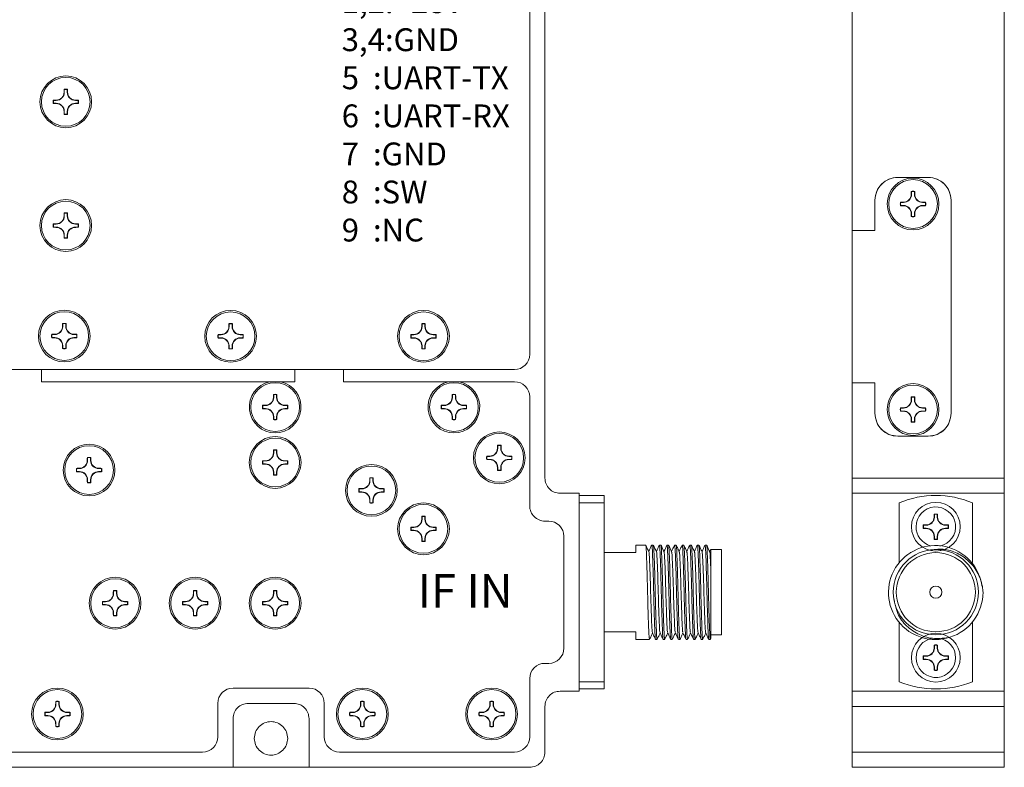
# Model space of a CAD drawing. Header units: millimetres. Extents: x 2112 to 2532, y 896 to 1193.
# Tile 6 of 10: x 2332 to 2397, y 1010 to 1059. Entities that reach past the tile are written whole.
import ezdxf

# ---------------------------------------------------------------- set-up
doc = ezdxf.new("R2010")
doc.units = ezdxf.units.MM
doc.styles.get("Standard").update_dxf_attribs({"font": 'arial.ttf'})

# ---------------------------------------------------------------- blocks, each defined once
blk = doc.blocks.new('M1.6')
at = {"color": 7, "linetype": 'Continuous', "lineweight": 15}
for p, q in [((272.279, 206.728), (272.279, 206.548)), ((272.473, 206.728), (272.473, 206.548)), ((271.565, 206.014), (271.748, 206.015)), ((271.565, 205.82), (271.748, 205.819)), ((273.187, 206.014), (273.004, 206.015)), ((273.187, 205.82), (273.004, 205.819)), ((272.279, 205.106), (272.279, 205.286)), ((272.473, 205.106), (272.473, 205.286))]:
    blk.add_line(p, q, dxfattribs=at)
at = {"color": 7, "linetype": 'Continuous', "lineweight": 15, "flags": 128}
for points in [[(272.261, 206.743), (272.261, 206.719), (272.261, 206.695), (272.26, 206.671), (272.26, 206.646), (272.26, 206.622), (272.26, 206.597), (272.259, 206.572), (272.259, 206.548)], [(272.49, 206.743), (272.491, 206.719), (272.491, 206.695), (272.491, 206.671), (272.491, 206.646), (272.492, 206.622), (272.492, 206.597), (272.492, 206.572), (272.492, 206.548)], [(271.549, 206.031), (271.574, 206.032), (271.598, 206.032), (271.623, 206.033), (271.648, 206.033), (271.673, 206.033), (271.698, 206.034), (271.723, 206.034), (271.748, 206.034)], [(271.549, 205.802), (271.574, 205.802), (271.598, 205.801), (271.623, 205.801), (271.648, 205.801), (271.673, 205.8), (271.698, 205.8), (271.723, 205.8), (271.748, 205.799)], [(273.202, 206.031), (273.178, 206.032), (273.153, 206.032), (273.129, 206.033), (273.104, 206.033), (273.079, 206.033), (273.054, 206.034), (273.029, 206.034), (273.004, 206.034)], [(273.202, 205.802), (273.178, 205.802), (273.153, 205.801), (273.129, 205.801), (273.104, 205.801), (273.079, 205.8), (273.054, 205.8), (273.029, 205.8), (273.004, 205.799)], [(272.261, 205.09), (272.261, 205.114), (272.261, 205.139), (272.26, 205.163), (272.26, 205.187), (272.26, 205.212), (272.26, 205.237), (272.259, 205.261), (272.259, 205.286)], [(272.49, 205.09), (272.491, 205.114), (272.491, 205.139), (272.491, 205.163), (272.491, 205.187), (272.492, 205.212), (272.492, 205.237), (272.492, 205.261), (272.492, 205.286)]]:
    blk.add_lwpolyline(points, dxfattribs=at)
at = {"color": 7, "linetype": 'Continuous', "lineweight": 15}
blk.add_circle((272.376, 205.917), 1.6, dxfattribs=at)
for centre, radius, start, end in [((271.746, 206.548), 0.533, 270.2329, 0), ((272.376, 205.917), 0.835, 82.11271, 97.88729), ((272.376, 205.917), 0.817, 83.19224, 96.80776), ((273.006, 206.548), 0.533, 180, 269.7671), ((272.376, 205.917), 0.835, 172.10895, 187.89105), ((272.376, 205.917), 0.817, 173.18394, 186.81606), ((271.746, 205.286), 0.533, 0, 89.7671), ((273.006, 205.286), 0.533, 90.2329, 180), ((272.376, 205.917), 0.817, 353.18394, 6.81606), ((272.376, 205.917), 0.835, 352.10895, 7.89105), ((272.376, 205.917), 0.835, 262.11271, 277.88729), ((272.376, 205.917), 0.817, 263.19224, 276.80776)]:
    blk.add_arc(centre, radius, start, end, dxfattribs=at)
for points in [[(272.259, 206.548), (272.258, 206.416), (272.203, 206.282), (272.013, 206.091), (271.88, 206.036), (271.748, 206.034)], [(272.492, 206.548), (272.494, 206.416), (272.548, 206.282), (272.738, 206.091), (272.872, 206.036), (273.004, 206.034)], [(272.259, 205.286), (272.258, 205.418), (272.203, 205.551), (272.013, 205.742), (271.88, 205.798), (271.748, 205.799)], [(273.004, 205.799), (272.872, 205.798), (272.739, 205.742), (272.548, 205.552), (272.494, 205.418), (272.492, 205.286)]]:
    blk.add_open_spline(points, degree=3, knots=[0, 0, 0, 0, 0.5, 0.5, 1, 1, 1, 1], dxfattribs=at)
for points in [[(272.279, 206.728), (272.273, 206.733), (272.267, 206.738), (272.261, 206.743)], [(272.473, 206.728), (272.479, 206.733), (272.484, 206.738), (272.49, 206.743)], [(271.565, 206.014), (271.56, 206.02), (271.554, 206.026), (271.549, 206.031)], [(271.565, 205.82), (271.56, 205.814), (271.554, 205.808), (271.549, 205.802)], [(273.187, 206.014), (273.192, 206.02), (273.197, 206.026), (273.202, 206.031)], [(273.187, 205.82), (273.192, 205.814), (273.197, 205.808), (273.202, 205.802)], [(272.279, 205.106), (272.273, 205.101), (272.267, 205.095), (272.261, 205.09)], [(272.473, 205.106), (272.479, 205.101), (272.484, 205.095), (272.49, 205.09)]]:
    blk.add_open_spline(points, degree=3, dxfattribs=at)

msp = doc.modelspace()

# ---------------------------------------------------------------- linework, layer by layer
at = {"color": 7, "linetype": 'Continuous', "lineweight": 15}
for p, q in [((2366.595, 1078.662), (2366.595, 1028.662)), ((2386.79, 1044.912), (2386.79, 1078.662)), ((2396.79, 1028.662), (2396.79, 1078.662)), ((2365.595, 1077.662), (2365.595, 1036.787)), ((2391.79, 1048.412), (2389.79, 1048.412)), ((2388.29, 1046.912), (2388.29, 1044.912)), ((2393.29, 1032.912), (2393.29, 1046.912)), ((2386.79, 1044.912), (2388.29, 1044.912)), ((2386.79, 1044.912), (2386.79, 1034.912)), ((2298.595, 1035.787), (2364.595, 1035.787)), ((2333.505, 1035.787), (2330.415, 1035.787)), ((2333.505, 1035.787), (2350.155, 1035.787)), ((2333.505, 1034.987), (2333.505, 1035.787)), ((2350.155, 1035.787), (2350.155, 1034.987)), ((2353.354, 1035.787), (2350.155, 1035.787)), ((2353.354, 1035.787), (2353.354, 1034.987)), ((2364.595, 1035.787), (2353.354, 1035.787)), ((2350.155, 1034.987), (2333.505, 1034.987)), ((2348.509, 1034.987), (2333.505, 1034.987)), ((2350.155, 1034.987), (2349.22, 1034.987)), ((2353.354, 1034.987), (2364.595, 1034.987)), ((2360.259, 1034.987), (2353.354, 1034.987)), ((2364.595, 1034.987), (2360.969, 1034.987)), ((2388.29, 1034.912), (2386.79, 1034.912)), ((2386.79, 1028.662), (2386.79, 1034.912)), ((2388.29, 1034.912), (2388.29, 1032.912)), ((2365.595, 1033.987), (2365.595, 1026.833)), ((2389.79, 1031.412), (2391.79, 1031.412)), ((2396.79, 1028.662), (2386.79, 1028.662)), ((2368.845, 1027.662), (2367.595, 1027.662)), ((2368.845, 1027.662), (2368.845, 1014.662)), ((2370.495, 1027.512), (2368.845, 1027.512)), ((2368.845, 1027.041), (2370.495, 1027.041)), ((2370.495, 1027.512), (2370.495, 1027.041)), ((2370.495, 1027.041), (2370.495, 1023.124)), ((2386.79, 1014.662), (2386.79, 1027.662)), ((2386.79, 1027.662), (2396.79, 1027.662)), ((2389.89, 1027.041), (2389.89, 1023.124)), ((2394.69, 1023.124), (2394.69, 1027.041)), ((2396.79, 1014.662), (2396.79, 1027.662)), ((2366.595, 1025.833), (2366.845, 1025.833)), ((2366.845, 1025.833), (2366.595, 1025.833)), ((2367.845, 1024.833), (2367.845, 1017.49)), ((2373.22, 1024.262), (2372.573, 1024.262)), ((2372.573, 1024.262), (2372.573, 1023.762)), ((2373.72, 1024.262), (2373.619, 1024.262)), ((2374.22, 1024.262), (2374.119, 1024.262)), ((2374.72, 1024.262), (2374.619, 1024.262)), ((2375.22, 1024.262), (2375.119, 1024.262)), ((2375.72, 1024.262), (2375.619, 1024.262)), ((2376.22, 1024.262), (2376.119, 1024.262)), ((2376.72, 1024.262), (2376.619, 1024.262)), ((2377.22, 1024.262), (2377.119, 1024.262)), ((2377.481, 1023.967), (2377.42, 1023.835)), ((2378.195, 1023.962), (2377.495, 1023.962)), ((2377.495, 1023.923), (2377.495, 1020.745)), ((2378.195, 1021.162), (2378.195, 1023.962)), ((2372.573, 1023.762), (2370.495, 1023.762)), ((2390.602, 1023.762), (2390.672, 1023.762)), ((2370.495, 1023.124), (2370.495, 1019.2)), ((2378.195, 1018.362), (2378.195, 1021.162)), ((2389.573, 1020.557), (2389.521, 1020.745)), ((2370.495, 1019.2), (2370.495, 1015.283)), ((2389.89, 1019.2), (2389.89, 1015.283)), ((2394.69, 1015.283), (2394.69, 1019.2)), ((2370.495, 1018.562), (2372.573, 1018.562)), ((2372.573, 1018.562), (2372.573, 1018.062)), ((2372.573, 1018.062), (2373.47, 1018.062)), ((2373.869, 1018.062), (2373.97, 1018.062)), ((2374.369, 1018.062), (2374.47, 1018.062)), ((2374.869, 1018.062), (2374.97, 1018.062)), ((2375.369, 1018.062), (2375.47, 1018.062)), ((2375.869, 1018.062), (2375.97, 1018.062)), ((2376.369, 1018.062), (2376.47, 1018.062)), ((2376.869, 1018.062), (2376.97, 1018.062)), ((2377.369, 1018.062), (2377.47, 1018.062)), ((2377.476, 1018.071), (2377.509, 1018.142)), ((2377.495, 1018.362), (2378.195, 1018.362)), ((2366.845, 1016.49), (2366.595, 1016.49)), ((2365.595, 1015.494), (2365.595, 1011.662)), ((2351.095, 1014.862), (2346.095, 1014.862)), ((2370.495, 1015.283), (2368.845, 1015.283)), ((2368.845, 1014.812), (2370.495, 1014.812)), ((2370.495, 1015.283), (2370.495, 1014.812)), ((2367.595, 1014.662), (2368.845, 1014.662)), ((2396.79, 1014.662), (2386.79, 1014.662)), ((2345.095, 1013.862), (2345.095, 1011.662)), ((2350.095, 1013.862), (2347.095, 1013.862)), ((2352.095, 1011.662), (2352.095, 1013.862)), ((2366.595, 1013.662), (2366.595, 1010.662)), ((2386.79, 1013.662), (2396.79, 1013.662)), ((2386.79, 1010.662), (2386.79, 1013.662)), ((2396.79, 1010.662), (2396.79, 1013.662)), ((2346.095, 1012.862), (2346.095, 1009.662)), ((2351.095, 1009.662), (2351.095, 1012.862)), ((2344.095, 1010.662), (2308.095, 1010.662)), ((2364.595, 1010.662), (2353.095, 1010.662)), ((2396.79, 1010.662), (2386.79, 1010.662)), ((2346.095, 1009.662), (2306.095, 1009.662)), ((2346.095, 1009.662), (2351.095, 1009.662)), ((2365.595, 1009.662), (2351.095, 1009.662)), ((2386.79, 1009.662), (2396.79, 1009.662))]:
    msp.add_line(p, q, dxfattribs=at)
for centre, radius in [((2335.105, 1053.372), 1.7), ((2390.79, 1046.662), 1.7), ((2335.105, 1045.246), 1.7), ((2335.005, 1037.987), 1.7), ((2345.937, 1037.974), 1.7), ((2358.614, 1037.974), 1.7), ((2390.79, 1033.162), 1.7), ((2363.595, 1029.987), 1.7), ((2348.865, 1029.683), 1.7), ((2336.636, 1029.183), 1.7), ((2355.195, 1027.849), 1.7), ((2358.614, 1025.324), 1.7), ((2392.29, 1021.162), 2.8), ((2392.29, 1021.162), 2.6), ((2338.345, 1020.442), 1.7), ((2343.605, 1020.442), 1.7), ((2348.865, 1020.442), 1.7), ((2392.29, 1021.162), 0.4), ((2334.555, 1013.162), 1.7), ((2354.595, 1013.162), 1.7), ((2363.095, 1013.162), 1.7)]:
    msp.add_circle(centre, radius, dxfattribs=at)
for centre, radius, start, end in [((2389.79, 1046.912), 1.5, 90, 180), ((2391.79, 1046.912), 1.5, 0, 90), ((2364.595, 1036.787), 1, 270, 0), ((2348.865, 1033.324), 1.7, 102.06449, 77.93547), ((2360.614, 1033.324), 1.7, 102.06445, 77.93555), ((2364.595, 1033.987), 1, 0, 90), ((2389.79, 1032.912), 1.5, 180, 270), ((2391.79, 1032.912), 1.5, 270, 0), ((2392.29, 1021.162), 6.35, 67.79307, 112.20693), ((2366.595, 1026.833), 1, 179.99968, 270.00032), ((2392.29, 1025.462), 1.3, 281.73059, 180), ((2366.845, 1024.833), 1, 0, 90), ((2392.29, 1025.462), 1.3, 180, 253.48524), ((2392.263, 1021.141), 3.088, 7.66711, 288.05866), ((2392.29, 1021.162), 3.1, 287.4576, 0), ((2392.29, 1016.862), 1.3, 100.65424, 180), ((2392.29, 1016.862), 1.3, 180, 73.33916), ((2366.845, 1017.49), 1, 270, 0), ((2366.595, 1015.49), 1, 90, 179.7545), ((2346.095, 1013.862), 1, 90, 180), ((2351.095, 1013.862), 1, 0, 90), ((2392.29, 1021.162), 6.35, 247.79307, 292.20693), ((2344.095, 1011.662), 1, 270, 0), ((2353.095, 1011.662), 1, 180, 270), ((2364.595, 1011.662), 1, 270, 0)]:
    msp.add_arc(centre, radius, start, end, dxfattribs=at)
for points, knots in [([(2389.79, 1048.412), (2389.594, 1048.389), (2389.2, 1048.344), (2388.705, 1047.997), (2388.358, 1047.501), (2388.313, 1047.108), (2388.29, 1046.912)], [0, 0, 0, 0, 0.25, 0.500003, 0.750001, 1, 1, 1, 1]), ([(2393.29, 1046.912), (2393.268, 1047.108), (2393.223, 1047.501), (2392.876, 1047.997), (2392.38, 1048.344), (2391.987, 1048.389), (2391.79, 1048.412)], [0, 0, 0, 0, 0.250001, 0.5, 0.749999, 1, 1, 1, 1]), ([(2348.509, 1034.987), (2348.677, 1034.987), (2348.915, 1034.987), (2349.15, 1034.987), (2349.22, 1034.987)], [0, 0, 0, 0, 0.704776, 1, 1, 1, 1]), ([(2360.259, 1034.987), (2360.427, 1034.987), (2360.665, 1034.987), (2360.9, 1034.987), (2360.969, 1034.987)], [0, 0, 0, 0, 0.70478, 1, 1, 1, 1]), ([(2388.29, 1032.912), (2388.313, 1032.715), (2388.358, 1032.322), (2388.705, 1031.826), (2389.2, 1031.479), (2389.594, 1031.434), (2389.79, 1031.412)], [0, 0, 0, 0, 0.249998, 0.499998, 0.75, 1, 1, 1, 1]), ([(2391.79, 1031.412), (2391.987, 1031.434), (2392.38, 1031.479), (2392.876, 1031.826), (2393.223, 1032.322), (2393.268, 1032.715), (2393.29, 1032.912)], [0, 0, 0, 0, 0.250001, 0.499999, 0.749999, 1, 1, 1, 1]), ([(2367.595, 1027.662), (2367.463, 1027.677), (2367.201, 1027.707), (2366.871, 1027.938), (2366.64, 1028.269), (2366.61, 1028.531), (2366.595, 1028.662)], [0, 0, 0, 0, 0.249998, 0.499997, 0.75, 1, 1, 1, 1]), ([(2386.79, 1027.662), (2386.79, 1027.677), (2386.79, 1027.707), (2386.79, 1027.938), (2386.79, 1028.269), (2386.79, 1028.531), (2386.79, 1028.662)], [0, 0, 0, 0, 0.25, 0.499998, 0.75, 1, 1, 1, 1]), ([(2396.79, 1028.662), (2396.79, 1028.531), (2396.79, 1028.269), (2396.79, 1027.938), (2396.79, 1027.707), (2396.79, 1027.677), (2396.79, 1027.662)], [0, 0, 0, 0, 0.25, 0.500002, 0.75, 1, 1, 1, 1]), ([(2373.22, 1024.222), (2373.223, 1024.233), (2373.235, 1024.275), (2373.256, 1023.986), (2373.281, 1023.386), (2373.31, 1022.512), (2373.331, 1021.724), (2373.35, 1020.923), (2373.37, 1020.116), (2373.399, 1019.186), (2373.426, 1018.491), (2373.448, 1018.098), (2373.463, 1018.1), (2373.47, 1018.102)], [0, 0, 0, 0, 0.037003, 0.144416, 0.25182, 0.359222, 0.466634, 0.499999, 0.607393, 0.714787, 0.8222, 0.929603, 1, 1, 1, 1]), ([(2373.425, 1023.824), (2373.391, 1023.896), (2373.324, 1024.041), (2373.257, 1024.185), (2373.224, 1024.257)], [0, 0, 0, 0, 0.499939, 1, 1, 1, 1]), ([(2373.614, 1024.256), (2373.581, 1024.183), (2373.516, 1024.043), (2373.451, 1023.903), (2373.42, 1023.835)], [0, 0, 0, 0, 0.518853, 1, 1, 1, 1]), ([(2373.663, 1018.503), (2373.654, 1018.554), (2373.636, 1018.654), (2373.612, 1019.152), (2373.584, 1019.85), (2373.557, 1020.698), (2373.533, 1021.593), (2373.506, 1022.441), (2373.478, 1023.158), (2373.454, 1023.625), (2373.435, 1023.845), (2373.426, 1023.816), (2373.425, 1023.814)], [0, 0, 0, 0, 0.110452, 0.218114, 0.330252, 0.442002, 0.549535, 0.661151, 0.773386, 0.881125, 0.992066, 1, 1, 1, 1]), ([(2373.869, 1018.102), (2373.866, 1018.091), (2373.854, 1018.049), (2373.833, 1018.337), (2373.808, 1018.937), (2373.779, 1019.811), (2373.758, 1020.599), (2373.739, 1021.401), (2373.719, 1022.208), (2373.69, 1023.138), (2373.663, 1023.833), (2373.641, 1024.226), (2373.626, 1024.223), (2373.619, 1024.222)], [0, 0, 0, 0, 0.037002, 0.144416, 0.25182, 0.359221, 0.466635, 0.5, 0.607394, 0.714787, 0.822201, 0.929603, 1, 1, 1, 1]), ([(2373.72, 1024.222), (2373.723, 1024.233), (2373.735, 1024.275), (2373.756, 1023.986), (2373.781, 1023.386), (2373.81, 1022.512), (2373.831, 1021.724), (2373.85, 1020.923), (2373.87, 1020.116), (2373.899, 1019.186), (2373.926, 1018.491), (2373.948, 1018.098), (2373.963, 1018.1), (2373.97, 1018.102)], [0, 0, 0, 0, 0.037003, 0.144416, 0.25182, 0.359222, 0.466634, 0.499999, 0.607393, 0.714787, 0.8222, 0.929603, 1, 1, 1, 1]), ([(2373.925, 1023.823), (2373.892, 1023.895), (2373.825, 1024.039), (2373.758, 1024.184), (2373.725, 1024.256)], [0, 0, 0, 0, 0.499945, 1, 1, 1, 1]), ([(2374.114, 1024.256), (2374.081, 1024.184), (2374.016, 1024.044), (2373.951, 1023.904), (2373.92, 1023.835)], [0, 0, 0, 0, 0.510953, 1, 1, 1, 1]), ([(2374.165, 1018.514), (2374.164, 1018.511), (2374.154, 1018.49), (2374.136, 1018.685), (2374.113, 1019.122), (2374.085, 1019.823), (2374.058, 1020.665), (2374.034, 1021.56), (2374.007, 1022.412), (2373.979, 1023.135), (2373.955, 1023.611), (2373.936, 1023.839), (2373.926, 1023.813), (2373.925, 1023.811)], [0, 0, 0, 0, 0.016711, 0.114876, 0.221754, 0.33303, 0.444152, 0.550978, 0.6617, 0.773269, 0.880377, 0.990393, 1, 1, 1, 1]), ([(2374.369, 1018.102), (2374.366, 1018.091), (2374.354, 1018.049), (2374.333, 1018.337), (2374.308, 1018.937), (2374.279, 1019.811), (2374.258, 1020.599), (2374.239, 1021.401), (2374.219, 1022.208), (2374.19, 1023.138), (2374.163, 1023.833), (2374.141, 1024.226), (2374.126, 1024.223), (2374.119, 1024.222)], [0, 0, 0, 0, 0.037002, 0.144416, 0.25182, 0.359221, 0.466635, 0.5, 0.607394, 0.714787, 0.822201, 0.929603, 1, 1, 1, 1]), ([(2374.22, 1024.222), (2374.223, 1024.233), (2374.235, 1024.275), (2374.256, 1023.986), (2374.281, 1023.386), (2374.31, 1022.512), (2374.331, 1021.724), (2374.35, 1020.923), (2374.37, 1020.116), (2374.399, 1019.186), (2374.426, 1018.491), (2374.448, 1018.098), (2374.463, 1018.1), (2374.47, 1018.102)], [0, 0, 0, 0, 0.037003, 0.144416, 0.25182, 0.359222, 0.466634, 0.499999, 0.607393, 0.714787, 0.8222, 0.929603, 1, 1, 1, 1]), ([(2374.425, 1023.824), (2374.391, 1023.896), (2374.324, 1024.041), (2374.257, 1024.185), (2374.224, 1024.257)], [0, 0, 0, 0, 0.499953, 1, 1, 1, 1]), ([(2374.615, 1024.256), (2374.581, 1024.184), (2374.516, 1024.044), (2374.451, 1023.903), (2374.42, 1023.836)], [0, 0, 0, 0, 0.515535, 1, 1, 1, 1]), ([(2374.662, 1018.532), (2374.659, 1018.534), (2374.648, 1018.539), (2374.63, 1018.785), (2374.608, 1019.244), (2374.583, 1019.887), (2374.559, 1020.636), (2374.538, 1021.426), (2374.514, 1022.195), (2374.489, 1022.883), (2374.466, 1023.408), (2374.446, 1023.742), (2374.431, 1023.785), (2374.425, 1023.805)], [0, 0, 0, 0, 0.038072, 0.135591, 0.232009, 0.33216, 0.431817, 0.52757, 0.626093, 0.726576, 0.824622, 0.92064, 1, 1, 1, 1]), ([(2374.869, 1018.102), (2374.866, 1018.091), (2374.854, 1018.049), (2374.833, 1018.337), (2374.808, 1018.937), (2374.779, 1019.811), (2374.758, 1020.599), (2374.739, 1021.401), (2374.719, 1022.208), (2374.69, 1023.138), (2374.663, 1023.833), (2374.641, 1024.226), (2374.626, 1024.223), (2374.619, 1024.222)], [0, 0, 0, 0, 0.037002, 0.144416, 0.25182, 0.359221, 0.466635, 0.5, 0.607394, 0.714787, 0.822201, 0.929603, 1, 1, 1, 1]), ([(2374.72, 1024.222), (2374.723, 1024.233), (2374.735, 1024.275), (2374.756, 1023.986), (2374.781, 1023.386), (2374.81, 1022.512), (2374.831, 1021.724), (2374.85, 1020.923), (2374.87, 1020.116), (2374.899, 1019.186), (2374.926, 1018.491), (2374.948, 1018.098), (2374.963, 1018.1), (2374.97, 1018.102)], [0, 0, 0, 0, 0.037003, 0.144416, 0.25182, 0.359222, 0.466634, 0.499999, 0.607393, 0.714787, 0.822201, 0.929603, 1, 1, 1, 1]), ([(2374.925, 1023.823), (2374.892, 1023.895), (2374.825, 1024.04), (2374.758, 1024.184), (2374.725, 1024.256)], [0, 0, 0, 0, 0.499935, 1, 1, 1, 1]), ([(2375.115, 1024.257), (2375.081, 1024.185), (2375.016, 1024.044), (2374.951, 1023.904), (2374.92, 1023.836)], [0, 0, 0, 0, 0.515019, 1, 1, 1, 1]), ([(2375.369, 1018.102), (2375.366, 1018.091), (2375.354, 1018.049), (2375.333, 1018.337), (2375.308, 1018.937), (2375.279, 1019.811), (2375.258, 1020.599), (2375.239, 1021.401), (2375.219, 1022.208), (2375.19, 1023.138), (2375.163, 1023.833), (2375.141, 1024.226), (2375.126, 1024.223), (2375.119, 1024.222)], [0, 0, 0, 0, 0.0370025, 0.1444159, 0.25182, 0.3592212, 0.4666347, 0.4999997, 0.6073936, 0.7147868, 0.8222006, 0.9296031, 1, 1, 1, 1]), ([(2375.22, 1024.222), (2375.223, 1024.233), (2375.235, 1024.275), (2375.256, 1023.986), (2375.281, 1023.386), (2375.31, 1022.512), (2375.331, 1021.724), (2375.35, 1020.923), (2375.37, 1020.116), (2375.399, 1019.186), (2375.426, 1018.491), (2375.448, 1018.098), (2375.463, 1018.1), (2375.47, 1018.102)], [0, 0, 0, 0, 0.037003, 0.144416, 0.25182, 0.359222, 0.466634, 0.499999, 0.607393, 0.714787, 0.822201, 0.929603, 1, 1, 1, 1]), ([(2375.425, 1023.824), (2375.391, 1023.896), (2375.324, 1024.041), (2375.258, 1024.185), (2375.224, 1024.257)], [0, 0, 0, 0, 0.499944, 1, 1, 1, 1]), ([(2375.615, 1024.257), (2375.582, 1024.185), (2375.516, 1024.045), (2375.451, 1023.904), (2375.42, 1023.835)], [0, 0, 0, 0, 0.511838, 1, 1, 1, 1]), ([(2375.869, 1018.102), (2375.866, 1018.091), (2375.854, 1018.049), (2375.833, 1018.337), (2375.808, 1018.937), (2375.779, 1019.811), (2375.758, 1020.599), (2375.739, 1021.401), (2375.719, 1022.208), (2375.69, 1023.138), (2375.663, 1023.833), (2375.641, 1024.226), (2375.626, 1024.223), (2375.619, 1024.222)], [0, 0, 0, 0, 0.037002, 0.144416, 0.25182, 0.359221, 0.466635, 0.5, 0.607394, 0.714787, 0.822201, 0.929603, 1, 1, 1, 1]), ([(2375.72, 1024.222), (2375.723, 1024.233), (2375.735, 1024.275), (2375.756, 1023.986), (2375.781, 1023.386), (2375.81, 1022.512), (2375.831, 1021.724), (2375.85, 1020.923), (2375.87, 1020.116), (2375.899, 1019.186), (2375.926, 1018.491), (2375.948, 1018.098), (2375.963, 1018.1), (2375.97, 1018.102)], [0, 0, 0, 0, 0.037003, 0.144416, 0.25182, 0.359222, 0.466634, 0.499999, 0.607393, 0.714787, 0.822201, 0.929603, 1, 1, 1, 1]), ([(2375.925, 1023.823), (2375.892, 1023.895), (2375.825, 1024.04), (2375.758, 1024.184), (2375.724, 1024.256)], [0, 0, 0, 0, 0.499935, 1, 1, 1, 1]), ([(2376.115, 1024.257), (2376.081, 1024.184), (2376.016, 1024.044), (2375.951, 1023.903), (2375.92, 1023.835)], [0, 0, 0, 0, 0.5191363, 1, 1, 1, 1]), ([(2376.369, 1018.102), (2376.366, 1018.091), (2376.354, 1018.049), (2376.333, 1018.337), (2376.308, 1018.937), (2376.279, 1019.811), (2376.258, 1020.599), (2376.239, 1021.401), (2376.219, 1022.208), (2376.19, 1023.138), (2376.163, 1023.833), (2376.141, 1024.226), (2376.126, 1024.223), (2376.119, 1024.222)], [0, 0, 0, 0, 0.037002, 0.144416, 0.25182, 0.359221, 0.466635, 0.5, 0.607394, 0.714787, 0.822201, 0.929603, 1, 1, 1, 1]), ([(2376.22, 1024.222), (2376.223, 1024.233), (2376.235, 1024.275), (2376.256, 1023.986), (2376.281, 1023.386), (2376.31, 1022.512), (2376.331, 1021.724), (2376.35, 1020.923), (2376.37, 1020.116), (2376.399, 1019.186), (2376.426, 1018.491), (2376.448, 1018.098), (2376.463, 1018.1), (2376.47, 1018.102)], [0, 0, 0, 0, 0.037003, 0.144416, 0.25182, 0.359222, 0.466634, 0.499999, 0.607393, 0.714787, 0.8222, 0.929603, 1, 1, 1, 1]), ([(2376.425, 1023.824), (2376.391, 1023.896), (2376.325, 1024.04), (2376.258, 1024.185), (2376.224, 1024.257)], [0, 0, 0, 0, 0.49995, 1, 1, 1, 1]), ([(2376.615, 1024.257), (2376.582, 1024.185), (2376.517, 1024.045), (2376.452, 1023.904), (2376.42, 1023.835)], [0, 0, 0, 0, 0.510068, 1, 1, 1, 1]), ([(2376.869, 1018.102), (2376.866, 1018.091), (2376.854, 1018.049), (2376.833, 1018.337), (2376.808, 1018.937), (2376.779, 1019.811), (2376.758, 1020.599), (2376.739, 1021.401), (2376.719, 1022.208), (2376.69, 1023.138), (2376.663, 1023.833), (2376.641, 1024.226), (2376.626, 1024.223), (2376.619, 1024.222)], [0, 0, 0, 0, 0.037002, 0.144416, 0.25182, 0.359221, 0.466635, 0.5, 0.607394, 0.714787, 0.822201, 0.929603, 1, 1, 1, 1]), ([(2376.72, 1024.222), (2376.723, 1024.233), (2376.735, 1024.275), (2376.756, 1023.986), (2376.781, 1023.386), (2376.81, 1022.512), (2376.831, 1021.724), (2376.85, 1020.923), (2376.87, 1020.116), (2376.899, 1019.186), (2376.926, 1018.491), (2376.948, 1018.098), (2376.963, 1018.1), (2376.97, 1018.102)], [0, 0, 0, 0, 0.037003, 0.144416, 0.25182, 0.359222, 0.466634, 0.499999, 0.607393, 0.714787, 0.8222, 0.929603, 1, 1, 1, 1]), ([(2376.925, 1023.823), (2376.892, 1023.896), (2376.825, 1024.04), (2376.758, 1024.184), (2376.724, 1024.257)], [0, 0, 0, 0, 0.499931, 1, 1, 1, 1]), ([(2377.114, 1024.256), (2377.081, 1024.183), (2377.016, 1024.043), (2376.951, 1023.903), (2376.92, 1023.835)], [0, 0, 0, 0, 0.5187492, 1, 1, 1, 1]), ([(2377.163, 1018.511), (2377.162, 1018.51), (2377.153, 1018.486), (2377.134, 1018.713), (2377.11, 1019.188), (2377.082, 1019.912), (2377.055, 1020.764), (2377.031, 1021.659), (2377.004, 1022.5), (2376.976, 1023.202), (2376.953, 1023.636), (2376.935, 1023.832), (2376.926, 1023.814), (2376.925, 1023.812)], [0, 0, 0, 0, 0.006788, 0.117782, 0.225841, 0.338401, 0.450107, 0.557882, 0.669991, 0.782255, 0.890083, 0.989119, 1, 1, 1, 1]), ([(2377.369, 1018.102), (2377.366, 1018.091), (2377.354, 1018.049), (2377.333, 1018.337), (2377.308, 1018.937), (2377.279, 1019.811), (2377.258, 1020.599), (2377.239, 1021.401), (2377.219, 1022.208), (2377.19, 1023.138), (2377.163, 1023.833), (2377.141, 1024.226), (2377.126, 1024.223), (2377.119, 1024.222)], [0, 0, 0, 0, 0.037002, 0.144416, 0.25182, 0.359221, 0.466635, 0.5, 0.607394, 0.714787, 0.822201, 0.929603, 1, 1, 1, 1]), ([(2377.22, 1024.222), (2377.223, 1024.233), (2377.235, 1024.275), (2377.256, 1023.986), (2377.281, 1023.386), (2377.31, 1022.512), (2377.331, 1021.724), (2377.35, 1020.923), (2377.37, 1020.116), (2377.399, 1019.186), (2377.426, 1018.491), (2377.448, 1018.098), (2377.463, 1018.1), (2377.47, 1018.102)], [0, 0, 0, 0, 0.037003, 0.144416, 0.25182, 0.359222, 0.466634, 0.499999, 0.607393, 0.714787, 0.8222, 0.929603, 1, 1, 1, 1]), ([(2377.425, 1023.823), (2377.392, 1023.896), (2377.325, 1024.04), (2377.258, 1024.184), (2377.224, 1024.256)], [0, 0, 0, 0, 0.499939, 1, 1, 1, 1]), ([(2377.495, 1022.72), (2377.489, 1022.869), (2377.474, 1023.242), (2377.453, 1023.634), (2377.435, 1023.85), (2377.425, 1023.821), (2377.425, 1023.82)], [0, 0, 0, 0, 0.245667, 0.613134, 0.992364, 1, 1, 1, 1]), ([(2391.827, 1023.923), (2392.143, 1023.965), (2392.776, 1024.049), (2393.709, 1023.766), (2394.516, 1023.21), (2395.115, 1022.403), (2395.351, 1021.666), (2395.384, 1021.246), (2395.39, 1021.162)], [0, 0, 0, 0, 0.185493, 0.370982, 0.556359, 0.752841, 0.950189, 1, 1, 1, 1]), ([(2375.166, 1018.532), (2375.16, 1018.539), (2375.145, 1018.556), (2375.123, 1018.911), (2375.097, 1019.513), (2375.069, 1020.311), (2375.044, 1021.195), (2375.018, 1022.076), (2374.99, 1022.864), (2374.964, 1023.447), (2374.944, 1023.773), (2374.93, 1023.782), (2374.925, 1023.785)], [0, 0, 0, 0, 0.071692, 0.178872, 0.288227, 0.399941, 0.507909, 0.616339, 0.72809, 0.837035, 0.944537, 1, 1, 1, 1]), ([(2375.663, 1018.54), (2375.658, 1018.545), (2375.644, 1018.559), (2375.624, 1018.894), (2375.598, 1019.486), (2375.57, 1020.279), (2375.545, 1021.162), (2375.519, 1022.044), (2375.491, 1022.837), (2375.465, 1023.43), (2375.444, 1023.769), (2375.43, 1023.782), (2375.425, 1023.787)], [0, 0, 0, 0, 0.057016, 0.165321, 0.275462, 0.388211, 0.497387, 0.606563, 0.719312, 0.829454, 0.937759, 1, 1, 1, 1]), ([(2376.165, 1018.536), (2376.16, 1018.539), (2376.146, 1018.547), (2376.125, 1018.876), (2376.099, 1019.46), (2376.071, 1020.248), (2376.045, 1021.129), (2376.02, 1022.013), (2375.992, 1022.811), (2375.966, 1023.412), (2375.945, 1023.761), (2375.931, 1023.779), (2375.925, 1023.786)], [0, 0, 0, 0, 0.059238, 0.167178, 0.276567, 0.388774, 0.497644, 0.606053, 0.718221, 0.828022, 0.935639, 1, 1, 1, 1]), ([(2376.664, 1018.518), (2376.658, 1018.538), (2376.643, 1018.582), (2376.623, 1018.916), (2376.6, 1019.441), (2376.575, 1020.128), (2376.551, 1020.898), (2376.53, 1021.688), (2376.506, 1022.437), (2376.481, 1023.08), (2376.459, 1023.539), (2376.441, 1023.79), (2376.429, 1023.793), (2376.425, 1023.794)], [0, 0, 0, 0, 0.078807, 0.174145, 0.271496, 0.371268, 0.469093, 0.564167, 0.663118, 0.762561, 0.858295, 0.955123, 1, 1, 1, 1]), ([(2377.495, 1018.149), (2377.495, 1018.136), (2377.495, 1018.083), (2377.495, 1018.344), (2377.495, 1018.902), (2377.495, 1019.743), (2377.495, 1020.408), (2377.495, 1020.745)], [0, 0, 0, 0, 0.075438, 0.308385, 0.541403, 0.766932, 1, 1, 1, 1]), ([(2393.22, 1018.205), (2392.881, 1018.153), (2392.201, 1018.049), (2391.187, 1018.332), (2390.346, 1018.907), (2389.792, 1019.614), (2389.68, 1020.128), (2389.639, 1020.319)], [0, 0, 0, 0, 0.220462, 0.440925, 0.661459, 0.874907, 1, 1, 1, 1]), ([(2373.474, 1018.067), (2373.508, 1018.139), (2373.573, 1018.28), (2373.638, 1018.42), (2373.67, 1018.488)], [0, 0, 0, 0, 0.514291, 1, 1, 1, 1]), ([(2373.663, 1018.502), (2373.697, 1018.43), (2373.764, 1018.284), (2373.831, 1018.139), (2373.865, 1018.066)], [0, 0, 0, 0, 0.499587, 1, 1, 1, 1]), ([(2373.974, 1018.067), (2374.008, 1018.139), (2374.073, 1018.28), (2374.138, 1018.42), (2374.17, 1018.488)], [0, 0, 0, 0, 0.514252, 1, 1, 1, 1]), ([(2374.165, 1018.497), (2374.199, 1018.425), (2374.265, 1018.282), (2374.332, 1018.138), (2374.365, 1018.066)], [0, 0, 0, 0, 0.499972, 1, 1, 1, 1]), ([(2374.474, 1018.067), (2374.508, 1018.139), (2374.573, 1018.279), (2374.638, 1018.42), (2374.67, 1018.488)], [0, 0, 0, 0, 0.51377, 1, 1, 1, 1]), ([(2374.662, 1018.504), (2374.696, 1018.431), (2374.764, 1018.285), (2374.831, 1018.14), (2374.865, 1018.067)], [0, 0, 0, 0, 0.4994, 1, 1, 1, 1]), ([(2374.975, 1018.067), (2375.008, 1018.14), (2375.073, 1018.28), (2375.138, 1018.42), (2375.17, 1018.488)], [0, 0, 0, 0, 0.514546, 1, 1, 1, 1]), ([(2375.166, 1018.497), (2375.199, 1018.425), (2375.265, 1018.282), (2375.331, 1018.139), (2375.364, 1018.067)], [0, 0, 0, 0, 0.499844, 1, 1, 1, 1]), ([(2375.474, 1018.066), (2375.508, 1018.139), (2375.573, 1018.279), (2375.638, 1018.42), (2375.67, 1018.488)], [0, 0, 0, 0, 0.513649, 1, 1, 1, 1]), ([(2375.663, 1018.503), (2375.696, 1018.43), (2375.764, 1018.285), (2375.831, 1018.14), (2375.864, 1018.067)], [0, 0, 0, 0, 0.499761, 1, 1, 1, 1]), ([(2375.975, 1018.068), (2376.008, 1018.14), (2376.073, 1018.28), (2376.138, 1018.42), (2376.17, 1018.488)], [0, 0, 0, 0, 0.515086, 1, 1, 1, 1]), ([(2376.165, 1018.499), (2376.198, 1018.427), (2376.265, 1018.283), (2376.331, 1018.139), (2376.365, 1018.067)], [0, 0, 0, 0, 0.500003, 1, 1, 1, 1]), ([(2376.474, 1018.066), (2376.507, 1018.138), (2376.573, 1018.279), (2376.638, 1018.42), (2376.67, 1018.488)], [0, 0, 0, 0, 0.513536, 1, 1, 1, 1]), ([(2376.664, 1018.499), (2376.698, 1018.427), (2376.765, 1018.283), (2376.831, 1018.139), (2376.865, 1018.067)], [0, 0, 0, 0, 0.499968, 1, 1, 1, 1]), ([(2376.975, 1018.068), (2377.008, 1018.14), (2377.073, 1018.28), (2377.138, 1018.42), (2377.17, 1018.488)], [0, 0, 0, 0, 0.515036, 1, 1, 1, 1]), ([(2377.163, 1018.503), (2377.197, 1018.43), (2377.264, 1018.284), (2377.331, 1018.139), (2377.365, 1018.066)], [0, 0, 0, 0, 0.499551, 1, 1, 1, 1]), ([(2366.595, 1013.662), (2366.61, 1013.793), (2366.64, 1014.055), (2366.871, 1014.385), (2367.201, 1014.617), (2367.463, 1014.647), (2367.595, 1014.662)], [0, 0, 0, 0, 0.25, 0.5, 0.750001, 1, 1, 1, 1]), ([(2386.79, 1013.662), (2386.79, 1013.793), (2386.79, 1014.055), (2386.79, 1014.385), (2386.79, 1014.617), (2386.79, 1014.647), (2386.79, 1014.662)], [0, 0, 0, 0, 0.250001, 0.499999, 0.75, 1, 1, 1, 1]), ([(2396.79, 1014.662), (2396.79, 1014.647), (2396.79, 1014.617), (2396.79, 1014.385), (2396.79, 1014.055), (2396.79, 1013.793), (2396.79, 1013.662)], [0, 0, 0, 0, 0.25, 0.500001, 0.749999, 1, 1, 1, 1]), ([(2346.095, 1012.862), (2346.11, 1012.993), (2346.14, 1013.255), (2346.371, 1013.585), (2346.701, 1013.817), (2346.963, 1013.847), (2347.095, 1013.862)], [0, 0, 0, 0, 0.250001, 0.5, 0.750002, 1, 1, 1, 1]), ([(2350.095, 1013.862), (2350.226, 1013.847), (2350.488, 1013.817), (2350.818, 1013.585), (2351.049, 1013.255), (2351.079, 1012.993), (2351.095, 1012.862)], [0, 0, 0, 0, 0.25, 0.5, 0.749999, 1, 1, 1, 1]), ([(2349.695, 1011.562), (2349.678, 1011.706), (2349.645, 1011.994), (2349.391, 1012.36), (2349.027, 1012.605), (2348.595, 1012.69), (2348.162, 1012.605), (2347.798, 1012.36), (2347.544, 1011.994), (2347.511, 1011.706), (2347.495, 1011.562)], [0, 0, 0, 0, 0.125, 0.249999, 0.375, 0.5, 0.625, 0.750001, 0.875, 1, 1, 1, 1]), ([(2347.495, 1011.562), (2347.511, 1011.418), (2347.544, 1011.13), (2347.798, 1010.764), (2348.162, 1010.519), (2348.595, 1010.433), (2349.027, 1010.519), (2349.391, 1010.764), (2349.645, 1011.13), (2349.678, 1011.418), (2349.695, 1011.562)], [0, 0, 0, 0, 0.125001, 0.25, 0.375, 0.5, 0.625, 0.75, 0.874999, 1, 1, 1, 1]), ([(2366.595, 1010.662), (2366.579, 1010.531), (2366.549, 1010.269), (2366.318, 1009.938), (2365.988, 1009.707), (2365.726, 1009.677), (2365.595, 1009.662)], [0, 0, 0, 0, 0.2500003, 0.5000017, 0.7499997, 1, 1, 1, 1]), ([(2386.79, 1009.662), (2386.79, 1009.677), (2386.79, 1009.707), (2386.79, 1009.938), (2386.79, 1010.269), (2386.79, 1010.531), (2386.79, 1010.662)], [0, 0, 0, 0, 0.25, 0.499998, 0.75, 1, 1, 1, 1]), ([(2396.79, 1009.662), (2396.79, 1009.677), (2396.79, 1009.707), (2396.79, 1009.938), (2396.79, 1010.269), (2396.79, 1010.531), (2396.79, 1010.662)], [0, 0, 0, 0, 0.25, 0.499998, 0.75, 1, 1, 1, 1])]:
    msp.add_open_spline(points, degree=3, knots=knots, dxfattribs=at)

# ---------------------------------------------------------------- block references
for p in [(2062.729, 847.455), (2118.414, 840.745), (2062.729, 839.329), (2062.629, 832.07), (2073.562, 832.057), (2086.238, 832.057), (2076.489, 827.408), (2088.238, 827.408), (2118.414, 827.245), (2091.219, 824.07), (2076.489, 823.766), (2064.26, 823.266), (2082.819, 821.932), (2119.914, 819.545), (2086.238, 819.408), (2065.969, 814.525), (2071.229, 814.525), (2076.489, 814.525), (2119.914, 810.945), (2062.179, 807.245), (2082.219, 807.245), (2090.719, 807.245)]:
    msp.add_blockref('M1.6', p)

# ---------------------------------------------------------------- texts
at = {"attachment_point": 1}
for s, width, insert, char_height in [('{\\fFangSong|b0|i0|c134|p49;1,2:+28V\\P3,4:GND\\P5  :UART-TX\\P6  :UART-RX\\P7  :GND\\P8  :SW\\P9  :NC}', 19.93098, (2353.24, 1060.702), 1.5), ('{\\fFangSong|b0|i0|c0|p49;IF\\fFangSong|b0|i0|c134|p49; \\fFangSong|b0|i0|c0|p49;IN}', 13.58429, (2358.225, 1022.356), 2.2)]:
    msp.add_mtext_dynamic_manual_height_columns(s, width=width, gutter_width=31.75, heights=[0], dxfattribs=dict(at, insert=insert, char_height=char_height))

doc.saveas('drawing.dxf')
